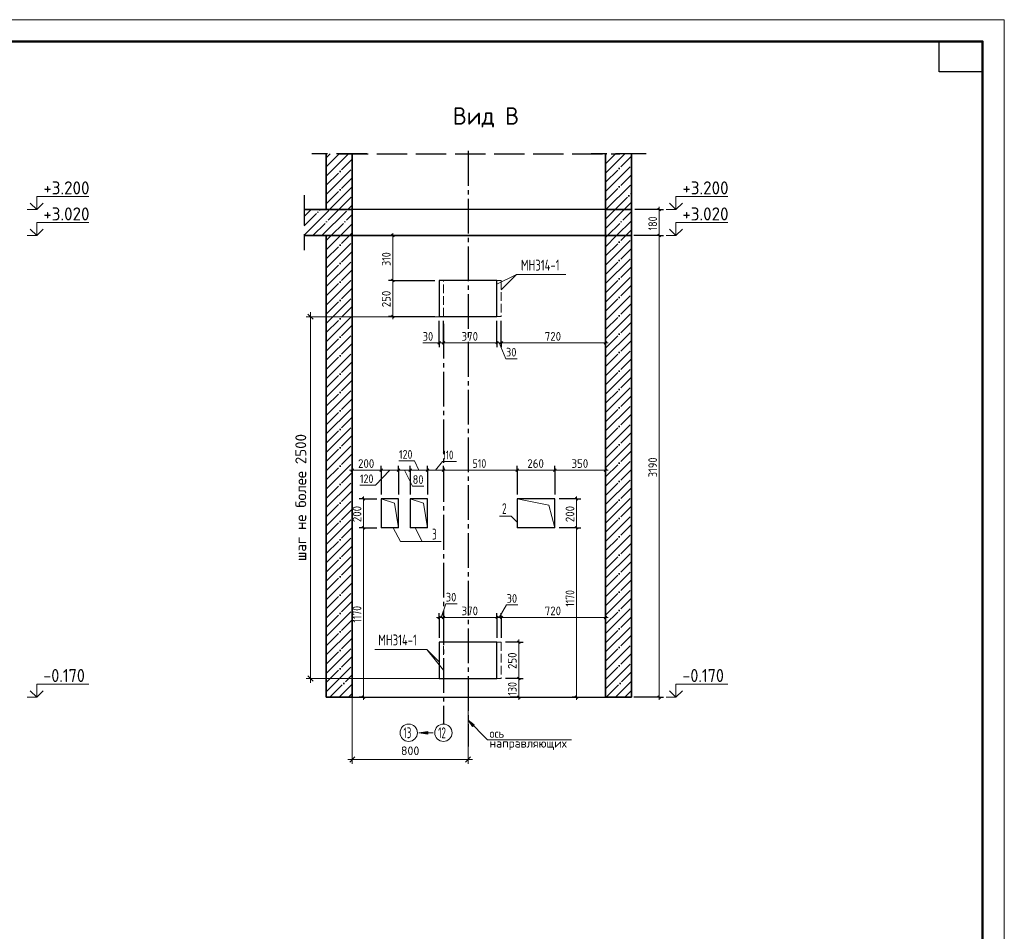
# Model space of a CAD drawing. Header units: millimetres. Extents: x -49773 to 2322955, y -3321 to 58485.
# Tile 27 of 256: x 101223 to 123903, y 19930 to 40930. Entities that reach past the tile are written whole.
import ezdxf

# ---------------------------------------------------------------- set-up
doc = ezdxf.new("R2010")
doc.units = ezdxf.units.MM
doc.header["$PDMODE"] = 65
for name, pattern in [('______11', [500, 400, -50, 0, -50]), ('______2', [270, 200, -70]), ('______4', [900, 700, -200]), ('______5', [1100, 800, -100, 100, -100])]:
    doc.linetypes.add(name, pattern=pattern)
for name, color, linetype, lineweight in [('Standard', 7, 'Continuous', 25), ('Высотная отметки_ общее', 7, 'Continuous', 13), ('Ограждение_ 2D надпись', 7, 'Continuous', 13), ('Перекрытие_ общее', 7, 'Continuous', 35), ('Размерная линия_ общее', 7, 'Continuous', 13), ('СПДС_РАЗМЕРЫ', 152, 'Continuous', 25), ('Стена_ общее', 7, 'Continuous', 35), ('Стена_ Сборный элемент', 7, 'Continuous', 35), ('Текст_ общее', 7, 'Continuous', 13)]:
    doc.layers.add(name, color=color, linetype=linetype, lineweight=lineweight)
doc.layers.add('Осевая линия_ общее', color=7, linetype='______5', lineweight=13, true_color=0xa0a0a0)
doc.styles.add('ISOCPEUR', font='txt')
doc.dimstyles.new('__________2', dxfattribs={"dimtxt": 250, "dimasz": 200, "dimexe": 0, "dimexo": 0, "dimgap": 100, "dimtad": 1, "dimdec": 0, "dimrnd": 1, "dimzin": 12, "dimdsep": 46, "dimtxsty": 'ISOCPEUR', "dimblk": 'ALL_ML_STRICH', "dimblk1": 'ALL_ML_STRICH', "dimblk2": 'ALL_ML_STRICH', "dimsah": 1, "dimcen": 0, "dimclrd": 7, "dimclre": 7, "dimclrt": 7, "dimadec": 0, "dimazin": 0, "dimtfac": 1, "dimtdec": 0, "dimtmove": 1, "dimatfit": 3, "dimfxl": 0, "dimtzin": 0, "dimlwd": 0, "dimlwe": 13, "dimarcsym": 0})

# ---------------------------------------------------------------- blocks, each defined once
blk = doc.blocks.new('ALL_ML_STRICH')
at = {"color": 0, "linetype": 'ByBlock', "lineweight": -2}
for p, q in [((-1, 0), (0.5, 0)), ((-0.3, -0.3), (0.3, 0.3)), ((0, -0.5), (0, 0.5))]:
    blk.add_line(p, q, dxfattribs=at)
blk = doc.blocks.new('*D898')
at = {"layer": 'Defpoints', "color": 0}
for p in [(108884, 25323), (111550, 25323), (111550, 23889)]:
    blk.add_point(p, dxfattribs=at)
at = {"layer": 'СПДС_РАЗМЕРЫ', "color": 7, "lineweight": 13}
for p, q in [((108884, 25323), (108884, 23889)), ((111550, 25323), (111550, 23889))]:
    blk.add_line(p, q, dxfattribs=at)
at = {"layer": 'СПДС_РАЗМЕРЫ', "color": 7, "lineweight": 0}
blk.add_line((109084, 23889), (111350, 23889), dxfattribs=at)
at = {"layer": 'СПДС_РАЗМЕРЫ', "color": 7, "lineweight": 0, "xscale": 200, "yscale": 200, "zscale": 200, "rotation": 180}
blk.add_blockref('ALL_ML_STRICH', (108884, 23889), dxfattribs=at)
at = {"layer": 'СПДС_РАЗМЕРЫ', "color": 7, "lineweight": 0, "xscale": 200, "yscale": 200, "zscale": 200}
blk.add_blockref('ALL_ML_STRICH', (111550, 23889), dxfattribs=at)
at = {"layer": 'СПДС_РАЗМЕРЫ', "color": 7, "insert": (110217, 24089), "char_height": 200, "attachment_point": 5, "style": 'ISOCPEUR'}
blk.add_mtext('800', dxfattribs=at)
blk = doc.blocks.new('*D925')
at = {"layer": 'Defpoints', "color": 0}
for p in [(110884, 34089), (107923, 25756), (110884, 25756)]:
    blk.add_point(p, dxfattribs=at)
at = {"layer": 'СПДС_РАЗМЕРЫ', "color": 7, "lineweight": 13}
for p, q in [((110884, 34089), (107923, 34089)), ((110884, 25756), (107923, 25756))]:
    blk.add_line(p, q, dxfattribs=at)
at = {"layer": 'СПДС_РАЗМЕРЫ', "color": 7, "lineweight": 0}
blk.add_line((107923, 33889), (107923, 25956), dxfattribs=at)
at = {"layer": 'СПДС_РАЗМЕРЫ', "color": 7, "lineweight": 0, "xscale": 200, "yscale": 200, "zscale": 200}
for p, rotation in [((107923, 34089), 90), ((107923, 25756), 270)]:
    blk.add_blockref('ALL_ML_STRICH', p, dxfattribs=dict(at, rotation=rotation))
at = {"layer": 'СПДС_РАЗМЕРЫ', "color": 7, "insert": (107698, 29923), "char_height": 250, "attachment_point": 5, "rotation": 90, "style": 'ISOCPEUR'}
blk.add_mtext('шаг не более 2500', dxfattribs=at)

msp = doc.modelspace()

# ---------------------------------------------------------------- hatches: boundary and pattern name
at = {"layer": 'Осевая линия_ общее', "linetype": 'Continuous', "lineweight": 13, "transparency": 33554687}
msp.add_hatch(color=7, dxfattribs=at).paths.add_polyline_path([(111656.4, 24648.9), (111550.3, 24790.3), (111691.7, 24684.2)], flags=16)
msp.add_hatch(color=7, dxfattribs=at).paths.add_polyline_path([(110627, 24533.4), (110416.9, 24503.4), (110627, 24473.4)])

# ---------------------------------------------------------------- linework, layer by layer
at = {"layer": 'Standard', "color": 7, "linetype": '______4', "lineweight": 25, "transparency": 33554687}
for p, q in [((109216.9, 37841.6), (107950.3, 37841.6)), ((108550.3, 37841.6), (115050.3, 37841.6)), ((115650.3, 37841.6), (114383.6, 37841.6)), ((107774.8, 36889.3), (107774.8, 35622.6))]:
    msp.add_line(p, q, dxfattribs=at)
at = {"layer": 'Standard', "color": 253, "linetype": '______11', "lineweight": 35, "true_color": 0xababab, "transparency": 33554687}
for p, q in [((108283.6, 37539.2), (108586, 37841.6)), ((108283.6, 37115), (108883.6, 37715)), ((114716.9, 37608.6), (114949.9, 37841.6)), ((114716.9, 37184.3), (115316.9, 37784.3)), ((108283.6, 36690.7), (108883.6, 37290.7)), ((114716.9, 36760.1), (115316.9, 37360.1)), ((108573.1, 36555.9), (108883.6, 36866.4)), ((114937.1, 36555.9), (115316.9, 36935.8)), ((108283.6, 35417.9), (108821.7, 35955.9)), ((108283.6, 35842.2), (108397.4, 35955.9)), ((114716.9, 35487.3), (115185.6, 35955.9)), ((114716.9, 35911.5), (114761.3, 35955.9)), ((114716.9, 35063), (115316.9, 35663)), ((108283.6, 34993.6), (108883.6, 35593.6)), ((108283.6, 34569.4), (108883.6, 35169.4)), ((114716.9, 34638.7), (115316.9, 35238.7)), ((108283.6, 34145.1), (108883.6, 34745.1)), ((114716.9, 34214.5), (115316.9, 34814.5)), ((108283.6, 33720.8), (108883.6, 34320.8)), ((114716.9, 33790.2), (115316.9, 34390.2)), ((108283.6, 33296.6), (108883.6, 33896.6)), ((114716.9, 33365.9), (115316.9, 33966)), ((108283.6, 32872.3), (108883.6, 33472.3)), ((114716.9, 32941.7), (115316.9, 33541.7)), ((114716.9, 32517.4), (115316.9, 33117.4)), ((108283.6, 32448), (108883.6, 33048)), ((114716.9, 32093.2), (115316.9, 32693.2)), ((108283.6, 32023.8), (108883.6, 32623.8)), ((114716.9, 31668.9), (115316.9, 32268.9)), ((108283.6, 31599.5), (108883.6, 32199.5)), ((108283.6, 31175.3), (108883.6, 31775.3)), ((114716.9, 31244.6), (115316.9, 31844.6)), ((108283.6, 30751), (108883.6, 31351)), ((114716.9, 30820.4), (115316.9, 31420.4)), ((108283.6, 30326.7), (108883.6, 30926.7)), ((114716.9, 30396.1), (115316.9, 30996.1)), ((108283.6, 29902.5), (108883.6, 30502.5)), ((114716.9, 29971.8), (115316.9, 30571.8)), ((108283.6, 29478.2), (108883.6, 30078.2)), ((114716.9, 29547.6), (115316.9, 30147.6)), ((114716.9, 29123.3), (115316.9, 29723.3)), ((108283.6, 29053.9), (108883.6, 29653.9)), ((114716.9, 28699), (115316.9, 29299)), ((108283.6, 28629.7), (108883.6, 29229.7)), ((108283.6, 28205.4), (108883.6, 28805.4)), ((114716.9, 28274.8), (115316.9, 28874.8)), ((108283.6, 27781.1), (108883.6, 28381.1)), ((114716.9, 27850.5), (115316.9, 28450.5)), ((108283.6, 27356.9), (108883.6, 27956.9)), ((114716.9, 27426.3), (115316.9, 28026.3)), ((108283.6, 26932.6), (108883.6, 27532.6)), ((114716.9, 27002), (115316.9, 27602)), ((108283.6, 26508.3), (108883.6, 27108.4)), ((114716.9, 26577.7), (115316.9, 27177.7)), ((108283.6, 26084.1), (108883.6, 26684.1)), ((114716.9, 26153.5), (115316.9, 26753.5)), ((114716.9, 25729.2), (115316.9, 26329.2)), ((108283.6, 25659.8), (108883.6, 26259.8)), ((114734.6, 25322.6), (115316.9, 25904.9)), ((108370.7, 25322.6), (108883.6, 25835.6)), ((108794.9, 25322.6), (108883.6, 25411.3)), ((115158.9, 25322.6), (115316.9, 25480.7))]:
    msp.add_line(p, q, dxfattribs=at)
at = {"layer": 'Standard', "color": 253, "linetype": '______5', "lineweight": 35, "true_color": 0xababab, "transparency": 33554687}
for p, q in [((108283.6, 37327.1), (108798.1, 37841.6)), ((108283.6, 37751.4), (108373.8, 37841.6)), ((114716.9, 37396.5), (115162.1, 37841.6)), ((114716.9, 37820.7), (114737.8, 37841.6)), ((108283.6, 36902.8), (108883.6, 37502.8)), ((114716.9, 36972.2), (115316.9, 37572.2)), ((108361, 36555.9), (108883.6, 37078.6)), ((114724.9, 36555.9), (115316.9, 37147.9)), ((108785.3, 36555.9), (108883.6, 36654.3)), ((115149.2, 36555.9), (115316.9, 36723.7)), ((108283.6, 35630), (108609.5, 35955.9)), ((114716.9, 35699.4), (114973.5, 35955.9)), ((114716.9, 35275.1), (115316.9, 35875.1)), ((108283.6, 35205.8), (108883.6, 35805.8)), ((108283.6, 34781.5), (108883.6, 35381.5)), ((114716.9, 34850.9), (115316.9, 35450.9)), ((108283.6, 34357.2), (108883.6, 34957.2)), ((114716.9, 34426.6), (115316.9, 35026.6)), ((108283.6, 33933), (108883.6, 34533)), ((114716.9, 34002.3), (115316.9, 34602.3)), ((108283.6, 33508.7), (108883.6, 34108.7)), ((114716.9, 33578.1), (115316.9, 34178.1)), ((108283.6, 33084.4), (108883.6, 33684.4)), ((114716.9, 33153.8), (115316.9, 33753.8)), ((108283.6, 32660.2), (108883.6, 33260.2)), ((114716.9, 32729.6), (115316.9, 33329.6)), ((114716.9, 32305.3), (115316.9, 32905.3)), ((108283.6, 32235.9), (108883.6, 32835.9)), ((114716.9, 31881), (115316.9, 32481)), ((108283.6, 31811.7), (108883.6, 32411.7)), ((108283.6, 31387.4), (108883.6, 31987.4)), ((114716.9, 31456.8), (115316.9, 32056.8)), ((108283.6, 30963.1), (108883.6, 31563.1)), ((114716.9, 31032.5), (115316.9, 31632.5)), ((108283.6, 30538.9), (108883.6, 31138.9)), ((114716.9, 30608.2), (115316.9, 31208.2)), ((108283.6, 30114.6), (108883.6, 30714.6)), ((114716.9, 30184), (115316.9, 30784)), ((108283.6, 29690.3), (108883.6, 30290.3)), ((114716.9, 29759.7), (115316.9, 30359.7)), ((108283.6, 29266.1), (108883.6, 29866.1)), ((114716.9, 29335.4), (115316.9, 29935.4)), ((114716.9, 28911.2), (115316.9, 29511.2)), ((108283.6, 28841.8), (108883.6, 29441.8)), ((114716.9, 28486.9), (115316.9, 29086.9)), ((108283.6, 28417.5), (108883.6, 29017.5)), ((108283.6, 27993.3), (108883.6, 28593.3)), ((114716.9, 28062.6), (115316.9, 28662.6)), ((108283.6, 27569), (108883.6, 28169)), ((114716.9, 27638.4), (115316.9, 28238.4)), ((108283.6, 27144.7), (108883.6, 27744.7)), ((114716.9, 27214.1), (115316.9, 27814.1)), ((108283.6, 26720.5), (108883.6, 27320.5)), ((114716.9, 26789.8), (115316.9, 27389.8)), ((108283.6, 26296.2), (108883.6, 26896.2)), ((114716.9, 26365.6), (115316.9, 26965.6)), ((114716.9, 25941.3), (115316.9, 26541.3)), ((108283.6, 25872), (108883.6, 26472)), ((114716.9, 25517.1), (115316.9, 26117.1)), ((108283.6, 25447.7), (108883.6, 26047.7)), ((114946.7, 25322.6), (115316.9, 25692.8)), ((108582.8, 25322.6), (108883.6, 25623.4))]:
    msp.add_line(p, q, dxfattribs=at)
at = {"layer": 'Standard', "color": 7, "linetype": 'Continuous', "lineweight": 35, "transparency": 33554687}
for p, q in [((108283.6, 37841.6), (108283.6, 36555.9)), ((108883.6, 36555.9), (108883.6, 37841.6)), ((114716.9, 37841.6), (114716.9, 36555.9)), ((115316.9, 36555.9), (115316.9, 37841.6)), ((108283.6, 36555.9), (107774.8, 36555.9)), ((108883.6, 35955.9), (108883.6, 36555.9)), ((114716.9, 36555.9), (114716.9, 35955.9)), ((115316.9, 35955.9), (115316.9, 36555.9)), ((107774.8, 35955.9), (108283.6, 35955.9)), ((108283.6, 35955.9), (108283.6, 25322.6)), ((108883.6, 25322.6), (108883.6, 35955.9)), ((114716.9, 35955.9), (114716.9, 25322.6)), ((115316.9, 25322.6), (115316.9, 35955.9)), ((108283.6, 25322.6), (108883.6, 25322.6)), ((114716.9, 25322.6), (115316.9, 25322.6))]:
    msp.add_line(p, q, dxfattribs=at)
at = {"layer": 'Standard', "color": 253, "linetype": '______11', "lineweight": 13, "true_color": 0xababab, "transparency": 33554687}
for p, q in [((107774.8, 36181.9), (108148.9, 36555.9)), ((107973.1, 35955.9), (108573.1, 36555.9)), ((114716.9, 36335.8), (114937.1, 36555.9)), ((108397.4, 35955.9), (108883.6, 36442.2)), ((114761.3, 35955.9), (115316.9, 36511.5)), ((115185.6, 35955.9), (115316.9, 36087.3)), ((108821.7, 35955.9), (108883.6, 36017.9))]:
    msp.add_line(p, q, dxfattribs=at)
at = {"layer": 'Standard', "color": 253, "linetype": '______5', "lineweight": 13, "true_color": 0xababab, "transparency": 33554687}
for p, q in [((107774.8, 36394), (107936.7, 36555.9)), ((107774.8, 35969.7), (108361, 36555.9)), ((108185.3, 35955.9), (108785.3, 36555.9)), ((114716.9, 36123.7), (115149.2, 36555.9)), ((114716.9, 36547.9), (114724.9, 36555.9)), ((114973.5, 35955.9), (115316.9, 36299.4)), ((108609.5, 35955.9), (108883.6, 36230))]:
    msp.add_line(p, q, dxfattribs=at)
at = {"layer": 'Standard', "color": 7, "linetype": 'Continuous', "lineweight": 13, "transparency": 33554687}
msp.add_lwpolyline([(64502.7, -1069.8), (123902.7, -1069.8), (123902.7, 40930.2), (64502.7, 40930.2), (64502.7, -1069.8)], close=True, dxfattribs=at)
at = {"layer": 'Standard', "color": 7, "linetype": 'Continuous', "lineweight": 50, "transparency": 33554687}
msp.add_lwpolyline([(66502.7, 40430.2), (123402.7, 40430.2), (123402.7, -569.8), (66502.7, -569.8), (66502.7, 40430.2)], close=True, dxfattribs=at)
at = {"layer": 'Standard', "color": 7, "linetype": 'Continuous', "lineweight": 25, "transparency": 33554687}
msp.add_lwpolyline([(123402.7, 40430.2), (123402.7, 39730.2), (122402.7, 39730.2), (122402.7, 40430.2), (123402.7, 40430.2)], close=True, dxfattribs=at)
at = {"layer": 'Высотная отметки_ общее', "color": 7, "linetype": 'Continuous', "lineweight": 13, "transparency": 33554687}
for p, q in [((101617.4, 36555.9), (101617.4, 36855.9)), ((101617.4, 36855.9), (102817.4, 36855.9)), ((116337.1, 36555.9), (116337.1, 36855.9)), ((116337.1, 36855.9), (117537.1, 36855.9)), ((101617.4, 36555.9), (101396.9, 36555.9)), ((101617.4, 36555.9), (101467.4, 36705.9)), ((101617.4, 36555.9), (101767.4, 36705.9)), ((101617.4, 36555.9), (101617.4, 36555.9)), ((101617.4, 36555.9), (101617.4, 36555.9)), ((101617.4, 36555.9), (101617.4, 36555.9)), ((101617.4, 36555.9), (101617.4, 36555.9)), ((116337.1, 36555.9), (116116.6, 36555.9)), ((116337.1, 36555.9), (116187.1, 36705.9)), ((116337.1, 36555.9), (116487.1, 36705.9)), ((116337.1, 36555.9), (116337.1, 36555.9)), ((116337.1, 36555.9), (116337.1, 36555.9)), ((116337.1, 36555.9), (116337.1, 36555.9)), ((116337.1, 36555.9), (116337.1, 36555.9)), ((101617.4, 35955.9), (101467.4, 36105.9)), ((101617.4, 35955.9), (101617.4, 36255.9)), ((101617.4, 36255.9), (102817.4, 36255.9)), ((101617.4, 35955.9), (101767.4, 36105.9)), ((116337.1, 35955.9), (116187.1, 36105.9)), ((116337.1, 35955.9), (116337.1, 36255.9)), ((116337.1, 36255.9), (117537.1, 36255.9)), ((116337.1, 35955.9), (116487.1, 36105.9)), ((101617.4, 35955.9), (101396.9, 35955.9)), ((101617.4, 35955.9), (101617.4, 35955.9)), ((101617.4, 35955.9), (101617.4, 35955.9)), ((101617.4, 35955.9), (101617.4, 35955.9)), ((101617.4, 35955.9), (101617.4, 35955.9)), ((116337.1, 35955.9), (116116.6, 35955.9)), ((116337.1, 35955.9), (116337.1, 35955.9)), ((116337.1, 35955.9), (116337.1, 35955.9)), ((116337.1, 35955.9), (116337.1, 35955.9)), ((116337.1, 35955.9), (116337.1, 35955.9)), ((101617.4, 25322.6), (101467.4, 25472.6)), ((101617.4, 25322.6), (101617.4, 25622.6)), ((101617.4, 25622.6), (102817.4, 25622.6)), ((101617.4, 25322.6), (101767.4, 25472.6)), ((116337.1, 25322.6), (116187.1, 25472.6)), ((116337.1, 25322.6), (116337.1, 25622.6)), ((116337.1, 25622.6), (117537.1, 25622.6)), ((116337.1, 25322.6), (116487.1, 25472.6)), ((101617.4, 25322.6), (101396.9, 25322.6)), ((101617.4, 25322.6), (101617.4, 25322.6)), ((101617.4, 25322.6), (101617.4, 25322.6)), ((101617.4, 25322.6), (101617.4, 25322.6)), ((101617.4, 25322.6), (101617.4, 25322.6)), ((116337.1, 25322.6), (116116.6, 25322.6)), ((116337.1, 25322.6), (116337.1, 25322.6)), ((116337.1, 25322.6), (116337.1, 25322.6)), ((116337.1, 25322.6), (116337.1, 25322.6)), ((116337.1, 25322.6), (116337.1, 25322.6))]:
    msp.add_line(p, q, dxfattribs=at)
at = {"layer": 'Ограждение_ 2D надпись', "color": 7, "linetype": 'Continuous', "lineweight": 13, "transparency": 33554687}
for p, q in [((112216.9, 34839), (112670.5, 35057.9)), ((110983.6, 25946.2), (110600.8, 26424.3))]:
    msp.add_line(p, q, dxfattribs=at)
for points in [[(112316.9, 34704.4), (112670.5, 35057.9), (113803.8, 35057.9)], [(112683.6, 29353.3), (112542.2, 29494.8), (112275.5, 29494.8)], [(109829.1, 29222.6), (109996.8, 28909.6), (110496.8, 28909.6)], [(110329.1, 29222.6), (110496.8, 28909.6), (110930.1, 28909.6)], [(110883.6, 26141.5), (110600.8, 26424.3), (109400.8, 26424.3)]]:
    msp.add_lwpolyline(points, dxfattribs=at)
at = {"layer": 'Осевая линия_ общее', "color": 253, "linetype": '______5', "lineweight": -3, "true_color": 0xa0a0a0, "transparency": 33554687}
for p, q in [((111550.3, 37905.6), (111550.3, 24187.3)), ((110983.6, 33921.7), (110983.6, 24703.4))]:
    msp.add_line(p, q, dxfattribs=at)
at = {"layer": 'Осевая линия_ общее', "color": 7, "linetype": 'Continuous', "lineweight": 13, "transparency": 33554687}
for p, q in [((111550.3, 24790.3), (111691.7, 24684.2)), ((111656.4, 24648.9), (111550.3, 24790.3)), ((110627, 24533.4), (110416.9, 24503.4)), ((110750.3, 24503.4), (110416.9, 24503.4)), ((110416.9, 24503.4), (110416.9, 24503.4)), ((110416.9, 24503.4), (110416.9, 24503.4)), ((110416.9, 24503.4), (110416.9, 24503.4)), ((110416.9, 24503.4), (110627, 24473.4)), ((110627, 24473.4), (110627, 24533.4)), ((110627, 24503.4), (110642, 24503.4)), ((111691.7, 24684.2), (111656.4, 24648.9)), ((111674, 24666.6), (111682.9, 24657.7))]:
    msp.add_line(p, q, dxfattribs=at)
for points in [[(109950.3, 29222.6), (109856, 29795), (109550.3, 29889.3)], [(110616.9, 29222.6), (110522.7, 29795), (110216.9, 29889.3)], [(113550.3, 29222.6), (113408.9, 29747.8), (112683.6, 29889.3)], [(111550.3, 24790.3), (111998.1, 24342.5), (113931.4, 24342.5)]]:
    msp.add_lwpolyline(points, dxfattribs=at)
for centre in [(110183.6, 24503.4), (110983.6, 24503.4)]:
    msp.add_circle(centre, 200, dxfattribs=at)
at = {"layer": 'Перекрытие_ общее', "color": 7, "linetype": 'Continuous', "lineweight": 13, "transparency": 33554687}
for p, q in [((108883.6, 36555.9), (108283.6, 36555.9)), ((115316.9, 36555.9), (114716.9, 36555.9)), ((108283.6, 35955.9), (108883.6, 35955.9)), ((114716.9, 35955.9), (115316.9, 35955.9))]:
    msp.add_line(p, q, dxfattribs=at)
at = {"layer": 'Перекрытие_ общее', "color": 7, "linetype": 'Continuous', "lineweight": 25, "transparency": 33554687}
for p, q in [((114716.9, 36555.9), (108883.6, 36555.9)), ((108883.6, 35955.9), (114716.9, 35955.9))]:
    msp.add_line(p, q, dxfattribs=at)
at = {"layer": 'Размерная линия_ общее', "color": 253, "linetype": 'Continuous', "lineweight": -3, "true_color": 0xa0a0a0, "transparency": 33554687}
for p, q in [((115954.3, 36555.9), (115393.4, 36555.9)), ((115954.3, 36555.9), (115854.3, 36555.9)), ((115954.3, 36555.9), (116054.3, 36555.9)), ((109817.4, 35955.9), (109717.4, 35955.9)), ((109817.4, 35955.9), (109917.4, 35955.9)), ((109817.4, 35955.9), (109817.4, 35955.9)), ((115954.3, 35955.9), (115854.3, 35955.9)), ((115954.3, 35955.9), (116054.3, 35955.9)), ((109817.4, 34922.6), (109717.4, 34922.6)), ((109817.4, 34922.6), (109917.4, 34922.6)), ((109817.4, 34089.3), (109717.4, 34089.3)), ((109817.4, 34089.3), (109917.4, 34089.3)), ((109817.4, 34089.3), (110783.6, 34089.3)), ((110883.6, 33484.7), (110883.6, 33584.7)), ((110983.6, 33484.7), (110983.6, 33584.7)), ((112216.9, 33484.7), (112216.9, 33584.7)), ((112316.9, 33484.7), (112316.9, 33584.7)), ((114716.9, 33484.7), (114716.9, 33584.7)), ((110883.6, 33484.7), (110883.6, 33384.7)), ((110983.6, 33484.7), (110983.6, 33384.7)), ((112216.9, 33484.7), (112216.9, 33384.7)), ((112316.9, 33484.7), (112316.9, 33384.7)), ((114716.9, 33484.7), (114716.9, 33561.8)), ((114716.9, 33484.7), (114716.9, 33384.7)), ((108883.6, 30555.4), (108883.6, 30655.4)), ((109550.3, 30555.4), (109550.3, 30655.4)), ((109950.3, 30555.4), (109950.3, 30655.4)), ((110216.9, 30555.4), (110216.9, 30655.4)), ((110616.9, 30555.4), (110616.9, 30655.4)), ((110983.6, 30555.4), (110983.6, 30655.4)), ((112683.6, 30555.4), (112683.6, 30655.4)), ((113550.3, 30555.4), (113550.3, 30655.4)), ((114716.9, 30555.4), (114716.9, 30655.4)), ((108883.6, 30555.4), (108883.6, 30455.4)), ((108883.6, 30555.4), (108883.6, 30555.4)), ((109550.3, 30555.4), (109550.3, 30455.4)), ((109950.3, 30555.4), (109950.3, 30455.4)), ((110216.9, 30555.4), (110216.9, 30455.4)), ((110616.9, 30555.4), (110616.9, 30455.4)), ((110983.6, 30555.4), (110983.6, 30455.4)), ((110983.6, 30555.4), (110983.6, 30399.2)), ((112683.6, 30555.4), (112683.6, 30455.4)), ((113550.3, 30555.4), (113550.3, 30455.4)), ((114716.9, 30555.4), (114716.9, 30455.4)), ((114716.9, 30555.4), (114716.9, 30418.8)), ((109142.5, 29889.3), (109042.5, 29889.3)), ((109142.5, 29889.3), (109242.5, 29889.3)), ((109142.5, 29889.3), (109450.3, 29889.3)), ((114048.2, 29889.3), (113650.3, 29889.3)), ((114048.2, 29889.3), (113948.2, 29889.3)), ((114048.2, 29889.3), (114148.2, 29889.3)), ((109142.5, 29222.6), (109042.5, 29222.6)), ((109142.5, 29222.6), (109242.5, 29222.6)), ((109142.5, 29222.6), (109450.3, 29222.6)), ((114048.2, 29222.6), (113948.2, 29222.6)), ((114048.2, 29222.6), (114148.2, 29222.6)), ((110883.6, 27161.3), (110883.6, 27261.3)), ((110983.6, 27161.3), (110983.6, 27261.3)), ((112216.9, 27161.3), (112216.9, 27261.3)), ((112316.9, 27161.3), (112316.9, 27261.3)), ((114716.9, 27161.3), (114716.9, 27261.3)), ((110883.6, 27161.3), (110883.6, 27061.3)), ((110883.6, 27161.3), (110883.6, 26689.3)), ((110983.6, 27161.3), (110983.6, 27061.3)), ((110983.6, 27161.3), (110983.6, 26689.3)), ((112216.9, 27161.3), (112216.9, 27061.3)), ((112216.9, 27161.3), (112216.9, 26689.3)), ((112316.9, 27161.3), (112316.9, 27061.3)), ((112316.9, 27161.3), (112316.9, 26689.3)), ((114716.9, 27161.3), (114716.9, 27061.3)), ((114716.9, 27161.3), (114716.9, 27161.3)), ((112719.8, 26589.3), (112416.9, 26589.3)), ((112719.8, 26589.3), (112619.8, 26589.3)), ((112719.8, 26589.3), (112819.8, 26589.3)), ((112719.8, 25755.9), (112619.8, 25755.9)), ((112719.8, 25755.9), (112819.8, 25755.9)), ((109142.5, 25322.6), (109042.5, 25322.6)), ((109142.5, 25322.6), (109242.5, 25322.6)), ((109142.5, 25322.6), (109142.5, 25322.6)), ((112719.8, 25322.6), (112524.6, 25322.6)), ((112719.8, 25322.6), (112619.8, 25322.6)), ((112719.8, 25322.6), (112819.8, 25322.6)), ((114048.2, 25322.6), (113948.2, 25322.6)), ((114048.2, 25322.6), (113948.3, 25322.6)), ((114048.2, 25322.6), (114148.2, 25322.6)), ((115954.3, 25322.6), (115370, 25322.6)), ((115954.3, 25322.6), (115854.3, 25322.6)), ((115954.3, 25322.6), (116054.3, 25322.6))]:
    msp.add_line(p, q, dxfattribs=at)
at = {"layer": 'Размерная линия_ общее', "color": 7, "linetype": 'Continuous', "lineweight": 25, "transparency": 33554687}
for p, q in [((115984.3, 36525.9), (115924.3, 36585.9)), ((109847.4, 35925.9), (109787.4, 35985.9)), ((115984.3, 35925.9), (115924.3, 35985.9)), ((109847.4, 34892.6), (109787.4, 34952.6)), ((109847.4, 34059.3), (109787.4, 34119.3)), ((110913.6, 33514.7), (110853.6, 33454.7)), ((111013.6, 33514.7), (110953.6, 33454.7)), ((112247, 33514.7), (112187, 33454.7)), ((112347, 33514.7), (112287, 33454.7)), ((114747, 33514.7), (114687, 33454.7)), ((108913.6, 30585.4), (108853.6, 30525.4)), ((109580.3, 30585.4), (109520.3, 30525.4)), ((109980.3, 30585.4), (109920.3, 30525.4)), ((110247, 30585.4), (110187, 30525.4)), ((110647, 30585.4), (110587, 30525.4)), ((111013.6, 30585.4), (110953.6, 30525.4)), ((112713.6, 30585.4), (112653.6, 30525.4)), ((113580.3, 30585.4), (113520.3, 30525.4)), ((114747, 30585.4), (114687, 30525.4)), ((109172.5, 29859.3), (109112.5, 29919.3)), ((114078.2, 29859.3), (114018.2, 29919.3)), ((109172.5, 29192.6), (109112.5, 29252.6)), ((114078.2, 29192.6), (114018.2, 29252.6)), ((110913.6, 27191.3), (110853.6, 27131.3)), ((111013.6, 27191.3), (110953.6, 27131.3)), ((112247, 27191.3), (112187, 27131.3)), ((112347, 27191.3), (112287, 27131.3)), ((114747, 27191.3), (114687, 27131.3)), ((112749.8, 26559.3), (112689.8, 26619.3)), ((112749.8, 25725.9), (112689.8, 25785.9)), ((109172.5, 25292.6), (109112.5, 25352.6)), ((112749.8, 25292.6), (112689.8, 25352.6)), ((114078.2, 25292.6), (114018.2, 25352.6)), ((115984.3, 25292.6), (115924.3, 25352.6))]:
    msp.add_line(p, q, dxfattribs=at)
at = {"layer": 'Размерная линия_ общее', "color": 7, "linetype": 'Continuous', "lineweight": 13, "transparency": 33554687}
for p, q in [((115954.3, 36555.9), (115954.3, 36615.9)), ((115954.3, 35955.9), (115954.3, 36555.9)), ((109817.4, 35955.9), (109817.4, 36015.9)), ((109817.4, 34922.6), (109817.4, 35955.9)), ((109817.4, 34089.3), (109817.4, 34029.3)), ((110766, 33484.2), (110506, 33484.2)), ((110933.6, 33484.7), (110766, 33484.2)), ((110883.6, 33484.7), (110823.6, 33484.7)), ((110983.6, 33484.7), (110883.6, 33484.7)), ((112216.9, 33484.7), (110983.6, 33484.7)), ((112316.9, 33484.7), (112216.9, 33484.7)), ((112267, 33484.7), (112423.9, 33121.1)), ((114716.9, 33484.7), (114777, 33484.7)), ((112423.9, 33121.1), (112683.9, 33121.1)), ((110320, 30766), (109960, 30766)), ((110416.9, 30555.4), (110320, 30766)), ((110800.3, 30555.4), (110964.1, 30753.5)), ((110964.1, 30753.5), (111284.1, 30753.5)), ((108883.6, 30555.4), (108823.6, 30555.4)), ((109550.3, 30555.4), (108883.6, 30555.4)), ((109750.3, 30555.4), (109420.3, 30205.6)), ((109950.3, 30555.4), (109550.3, 30555.4)), ((110216.9, 30555.4), (109950.3, 30555.4)), ((110083.6, 30555.4), (110274.6, 30186.7)), ((110616.9, 30555.4), (110216.9, 30555.4)), ((110983.6, 30555.4), (110616.9, 30555.4)), ((112683.6, 30555.4), (110983.6, 30555.4)), ((114716.9, 30555.4), (113550.3, 30555.4)), ((114716.9, 30555.4), (114777, 30555.4)), ((109420.3, 30205.6), (109060.3, 30205.6)), ((110274.6, 30186.7), (110534.6, 30186.7)), ((109142.5, 29889.3), (109142.5, 29949.3)), ((114048.2, 29889.3), (114048.2, 29949.3)), ((109142.5, 29222.6), (109142.5, 29889.3)), ((114048.2, 29222.6), (114048.2, 29889.3)), ((110933.6, 27161.3), (111038.9, 27477)), ((111038.9, 27477), (111298.9, 27477)), ((112267, 27161.3), (112439.2, 27448.1)), ((112439.2, 27448.1), (112699.2, 27448.1)), ((110883.6, 27161.3), (110823.6, 27161.3)), ((110983.6, 27161.3), (110883.6, 27161.3)), ((112216.9, 27161.3), (110983.6, 27161.3)), ((112316.9, 27161.3), (112216.9, 27161.3)), ((114716.9, 27161.3), (112316.9, 27161.3)), ((114716.9, 27161.3), (114777, 27161.3)), ((112719.8, 26589.3), (112719.8, 26649.3)), ((112719.8, 25755.9), (112719.8, 26589.3)), ((109142.5, 25322.6), (109142.5, 25262.6)), ((112719.8, 25322.6), (112719.8, 25262.6)), ((114048.2, 25322.6), (114048.2, 25262.6)), ((115954.3, 25322.6), (115954.3, 25262.6))]:
    msp.add_line(p, q, dxfattribs=at)
at = {"layer": 'Размерная линия_ общее', "color": 253, "linetype": 'Continuous', "lineweight": -3, "true_color": 0xa0a0a0, "transparency": 33554687}
for points in [[(115954.3, 35955.9), (115934.3, 35955.9), (115934.3, 35955.9), (115370, 35955.9)], [(109817.4, 34922.6), (110783.4, 34922.6), (110783.4, 34922.6), (110783.6, 34922.6)], [(110883.6, 33484.7), (110883.6, 33504.3), (110883.6, 33504.3), (110883.6, 33989.3)], [(110983.6, 33484.7), (110983.6, 33504.3), (110983.6, 33504.3), (110983.6, 33989.3)], [(112216.9, 33484.7), (112216.9, 33504.5), (112216.9, 33504.5), (112216.9, 33504.7), (112216.9, 33504.7), (112216.9, 33989.3)], [(112316.9, 33484.7), (112316.9, 33504.5), (112316.9, 33504.5), (112316.9, 33504.7), (112316.9, 33504.7), (112316.9, 33989.3)], [(109550.3, 30555.4), (109550.3, 30262.9), (109550.3, 30262.9), (109550.3, 29989.3)], [(109950.3, 30555.4), (109950.3, 30291.6), (109950.3, 30291.6), (109950.3, 29989.3)], [(110216.9, 30555.4), (110216.9, 30310.8), (110216.9, 30310.8), (110216.9, 29989.3)], [(110616.9, 30555.4), (110616.9, 30339.5), (110616.9, 30339.5), (110616.9, 30244.2), (110616.9, 30244.2), (110616.9, 29989.3)], [(112683.6, 30555.4), (112683.6, 30487.8), (112683.6, 30487.8), (112683.6, 30452.5), (112683.6, 30452.5), (112683.6, 29989.3)], [(113550.3, 30555.4), (113550.3, 30550.1), (113550.3, 30550.1), (113550.3, 30539.8), (113550.3, 30539.8), (113550.3, 29989.3)], [(114048.2, 29222.6), (114028.2, 29222.6), (114028.2, 29222.6), (113650.3, 29222.6)], [(112719.8, 25755.9), (112699.8, 25755.9), (112699.8, 25755.9), (112416.9, 25755.9)]]:
    msp.add_lwpolyline(points, dxfattribs=at)
at = {"layer": 'Размерная линия_ общее', "color": 7, "linetype": 'Continuous', "lineweight": 13, "transparency": 33554687}
for points in [[(115954.3, 25322.6), (115954.3, 30503), (115954.3, 30503), (115954.3, 35955.9)], [(109817.4, 34089.3), (109817.4, 34232.5), (109817.4, 34232.5), (109817.4, 34922.6)], [(114716.9, 33484.7), (113118.7, 33484.7), (113118.7, 33484.7), (112316.9, 33484.7)], [(113550.3, 30555.4), (113436.6, 30555.4), (113436.6, 30555.4), (113276.3, 30555.4), (113276.3, 30555.4), (112683.6, 30555.4)], [(109142.5, 25322.6), (109142.5, 27001.1), (109142.5, 27001.1), (109142.5, 29222.6)], [(114048.2, 25322.6), (114048.2, 27443.2), (114048.2, 27443.2), (114048.2, 29222.6)], [(112719.8, 25322.6), (112719.8, 25373.8), (112719.8, 25373.8), (112719.8, 25755.9)]]:
    msp.add_lwpolyline(points, dxfattribs=at)
at = {"layer": 'Стена_ общее', "color": 7, "linetype": 'Continuous', "lineweight": 35, "transparency": 33554687}
for p, q in [((108283.6, 36555.9), (108883.6, 36555.9)), ((114716.9, 36555.9), (115316.9, 36555.9)), ((108883.6, 35955.9), (108283.6, 35955.9)), ((115316.9, 35955.9), (114716.9, 35955.9))]:
    msp.add_line(p, q, dxfattribs=at)
at = {"layer": 'Стена_ общее', "color": 7, "linetype": 'Continuous', "lineweight": 25, "transparency": 33554687}
for p, q in [((114716.9, 36555.9), (108883.6, 36555.9)), ((114716.9, 35955.9), (108883.6, 35955.9)), ((109550.3, 29889.3), (109550.3, 29222.6)), ((109950.3, 29889.3), (109550.3, 29889.3)), ((109950.3, 29222.6), (109950.3, 29889.3)), ((110216.9, 29889.3), (110216.9, 29222.6)), ((110616.9, 29889.3), (110216.9, 29889.3)), ((110616.9, 29222.6), (110616.9, 29889.3)), ((112683.6, 29889.3), (112683.6, 29222.6)), ((113550.3, 29889.3), (112683.6, 29889.3)), ((113550.3, 29222.6), (113550.3, 29889.3)), ((109950.3, 29222.6), (109550.3, 29222.6)), ((110616.9, 29222.6), (110216.9, 29222.6)), ((113550.3, 29222.6), (112683.6, 29222.6)), ((108883.6, 25322.6), (114716.9, 25322.6))]:
    msp.add_line(p, q, dxfattribs=at)
at = {"layer": 'Стена_ Сборный элемент', "color": 7, "linetype": 'Continuous', "lineweight": 25, "transparency": 33554687}
for p, q in [((110883.6, 34922.6), (110883.6, 34089.3)), ((112216.9, 34922.6), (110883.6, 34922.6)), ((112216.9, 34089.3), (112216.9, 34922.6)), ((110883.6, 34089.3), (112216.9, 34089.3)), ((110883.6, 26589.3), (110883.6, 25755.9)), ((112216.9, 26589.3), (110883.6, 26589.3)), ((112216.9, 25755.9), (112216.9, 26589.3)), ((110883.6, 25755.9), (112216.9, 25755.9))]:
    msp.add_line(p, q, dxfattribs=at)
at = {"layer": 'Стена_ Сборный элемент', "color": 253, "linetype": '______2', "lineweight": 18, "true_color": 0xababab, "transparency": 33554687}
for p, q in [((110983.6, 34089.3), (110983.6, 34922.6)), ((112216.9, 34922.6), (112316.9, 34922.6)), ((112316.9, 34922.6), (112316.9, 34089.3)), ((112316.9, 34089.3), (112216.9, 34089.3)), ((110983.6, 25755.9), (110983.6, 26589.3)), ((112216.9, 26589.3), (112316.9, 26589.3)), ((112316.9, 26589.3), (112316.9, 25755.9)), ((112316.9, 25755.9), (112216.9, 25755.9))]:
    msp.add_line(p, q, dxfattribs=at)

# ---------------------------------------------------------------- texts
at = {"layer": 'Standard', "color": 7, "linetype": 'Continuous', "lineweight": 35, "transparency": 33554687, "insert": (111201, 38448.5), "char_height": 400, "width": 1628.724, "attachment_point": 7, "style": 'ISOCPEUR'}
msp.add_mtext('\\W0.95;Вид В', dxfattribs=at)
at = {"layer": 'Standard', "color": 7, "linetype": 'Continuous', "lineweight": 25, "transparency": 33554687, "char_height": 250, "attachment_point": 7, "style": 'ISOCPEUR'}
for s, insert, width in [('\\W0.71;МН314-1', (112768.7, 35150.6), 1068.65), ('\\W0.62;2', (112333.7, 29541.9), 217.601), ('\\W0.62;3', (110720.5, 28954.4), 217.611), ('\\W0.71;МН314-1', (109483, 26516.7), 1068.643), ('\\W0.60;13', (110063.6, 24378.4), 314.851), ('\\W0.60;12', (110863.6, 24378.4), 314.851)]:
    msp.add_mtext(s, dxfattribs=dict(at, insert=insert, width=width))
at = {"layer": 'Высотная отметки_ общее', "color": 7, "linetype": 'Continuous', "lineweight": 25, "transparency": 33554687, "char_height": 300, "attachment_point": 7, "style": 'ISOCPEUR'}
for s, insert, width in [('\\W0.95;+3.200', (101767.4, 36905.9), 1281.438), ('\\W0.95;+3.200', (116487.1, 36905.9), 1281.432), ('\\W0.95;+3.020', (101767.4, 36305.9), 1281.438), ('\\W0.95;+3.020', (116487.1, 36305.9), 1281.432), ('\\W0.90;-0.170', (101767.4, 25672.6), 1214.12), ('\\W0.90;-0.170', (116487.1, 25672.6), 1214.12)]:
    msp.add_mtext(s, dxfattribs=dict(at, insert=insert, width=width))
at = {"layer": 'Размерная линия_ общее', "color": 7, "linetype": 'Continuous', "lineweight": 18, "transparency": 33554687, "char_height": 200, "attachment_point": 7, "rotation": 90, "style": 'ISOCPEUR'}
for s, insert, width in [('\\W0.83;180', (115904.3, 36075.9), 462.347), ('\\W0.83;310', (109767.4, 35259.3), 462.34), ('\\W0.91;250', (109767.4, 34305.9), 510.89), ('\\W0.87;3190', (115904.3, 30389.3), 606.269), ('\\W0.91;200', (109092.5, 29355.9), 510.897), ('\\W0.91;200', (113998.2, 29355.9), 510.897), ('\\W0.80;1170', (113998.2, 27409.3), 559.749), ('\\W0.80;1170', (109092.5, 27042.6), 559.749), ('\\W0.91;250', (112669.8, 25972.6), 510.897), ('\\W0.83;130', (112669.8, 25359.3), 462.332)]:
    msp.add_mtext(s, dxfattribs=dict(at, insert=insert, width=width))
at = {"layer": 'Размерная линия_ общее', "color": 7, "linetype": 'Continuous', "lineweight": 18, "transparency": 33554687, "char_height": 200, "attachment_point": 7, "style": 'ISOCPEUR'}
for s, insert, width in [('\\W0.87;30', (110506, 33534.2), 367.202), ('\\W0.91;370', (111400.3, 33534.7), 510.897), ('\\W0.91;720', (113316.9, 33534.7), 510.905), ('\\W0.87;30', (112423.9, 33171.1), 367.21), ('\\W0.83;120', (109960, 30816), 462.332), ('\\W0.74;110', (110964.1, 30803.5), 413.775), ('\\W0.91;200', (109016.9, 30605.4), 510.905), ('\\W0.83;510', (111653.6, 30605.4), 462.34), ('\\W0.91;260', (112916.9, 30605.4), 510.905), ('\\W0.91;350', (113933.6, 30605.4), 510.897), ('\\W0.83;120', (109060.3, 30255.6), 462.34), ('\\W0.87;80', (110274.6, 30236.7), 367.202), ('\\W0.87;30', (111038.9, 27527), 367.21), ('\\W0.87;30', (112439.2, 27498.1), 367.202), ('\\W0.91;370', (111400.3, 27211.3), 510.897), ('\\W0.91;720', (113316.9, 27211.3), 510.905)]:
    msp.add_mtext(s, dxfattribs=dict(at, insert=insert, width=width))
at = {"layer": 'Текст_ общее', "color": 7, "linetype": 'Continuous', "lineweight": 18, "transparency": 33554687, "char_height": 200, "attachment_point": 7, "style": 'ISOCPEUR'}
for s, insert, width in [('\\W0.91;ось', (112045.3, 24388.1), 490.684), ('\\W0.98;направляющих', (112045.3, 24108.1), 1906.69)]:
    msp.add_mtext(s, dxfattribs=dict(at, insert=insert, width=width))

# ---------------------------------------------------------------- dimensions: what is measured, and where the dimension line sits
at = {"layer": 'СПДС_РАЗМЕРЫ'}
dim = msp.add_linear_dim(base=(107922.6, 25755.9), p1=(110883.6, 34089.3), p2=(110883.6, 25755.9), angle=90, text='шаг не более 2500', dimstyle='__________2', dxfattribs=at)
dim.commit()
dim.dimension.update_dxf_attribs({"geometry": '*D925', "text_midpoint": (107697.6, 29922.6)})
dim = msp.add_linear_dim(base=(111550.3, 23889.4), p1=(108883.6, 25322.6), p2=(111550.3, 25322.6), text='800', dimstyle='__________2', override={"dimtxt": 200}, dxfattribs=at)
dim.commit()
dim.dimension.update_dxf_attribs({"geometry": '*D898', "text_midpoint": (110216.9, 24089.4)})

doc.saveas('drawing.dxf')
